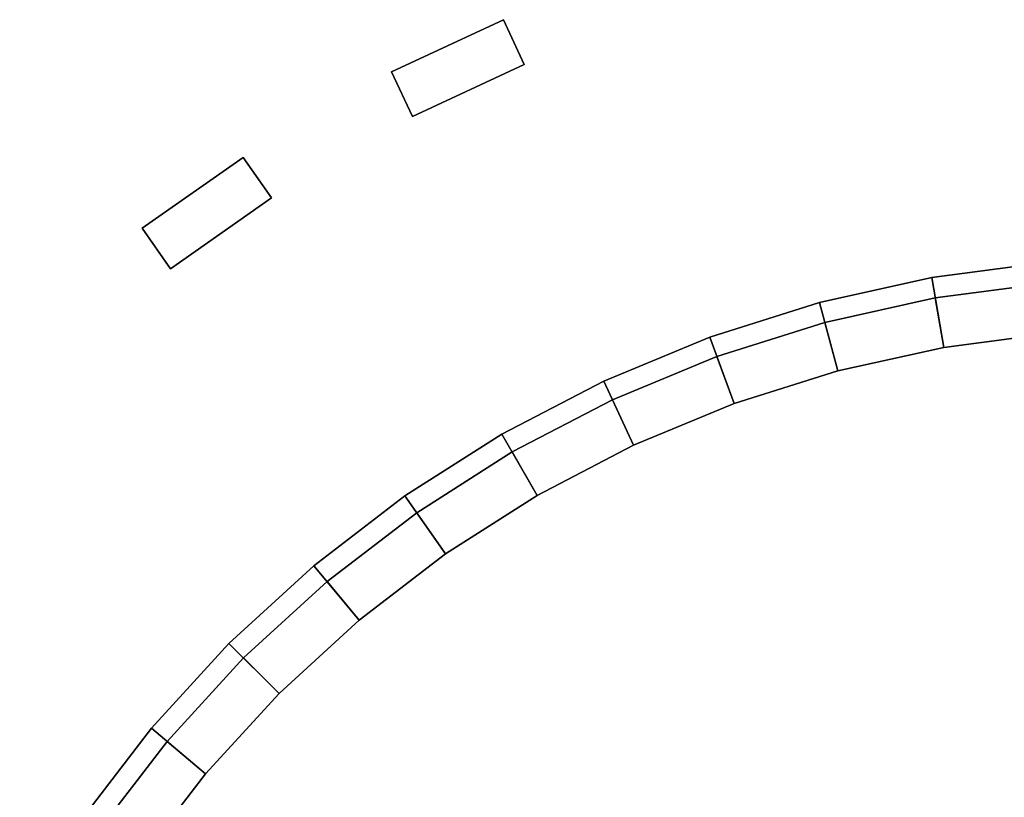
# Model space of a CAD drawing. Header units: millimetres. Extents: x -20.5 to 48.3, y -18.9 to 18.9.
# Tile 65 of 180: x -13.9 to -1.9, y 9.4 to 18.9. Entities that reach past the tile are written whole.
import ezdxf

# ---------------------------------------------------------------- set-up
doc = ezdxf.new("R2010")
doc.units = ezdxf.units.MM

# ---------------------------------------------------------------- blocks, each defined once
blk = doc.blocks.new('3D_13b48db8020_1')
at = {"color": 0, "flags": 1}
for tag, p in [('TGA-Nummer', (85, 0)), ('Hersteller', (85, -5)), ('Revisionsdatum', (85, -10)), ('Bezeichnung', (85, -15)), ('Bestellnummer', (85, -20)), ('DATANORM-Nummer', (85, -25)), ('DATANORM-Kurztext', (85, -30)), ('Nennweite', (85, -35)), ('Betriebstemperatur', (85, -40)), ('Betriebsdruck', (85, -45)), ('kvs_Wert', (85, -50)), ('Antrieb_DATANORM', (85, -55)), ('Antrieb_Text', (85, -60)), ('Produktzubehoer_DATANORM_1', (85, -65)), ('Produktzubehoer_Text_1', (85, -70)), ('Produktzubehoer_DATANORM_2', (85, -75)), ('Produktzubehoer_Text_2', (85, -80)), ('Produktzubehoer_DATANORM_3', (85, -85)), ('Produktzubehoer_Text_3', (85, -90)), ('Produktzubehoer_DATANORM_4', (85, -95)), ('Produktzubehoer_Text_4', (85, -100)), ('Produktzubehoer_DATANORM_5', (85, -105)), ('Produktzubehoer_Text_5', (85, -110)), ('Produktzubehoer_DATANORM_6', (85, -115)), ('Produktzubehoer_Text_6', (85, -120)), ('Produktzubehoer_DATANORM_7', (85, -125)), ('Produktzubehoer_Text_7', (85, -130))]:
    blk.add_attdef(tag, p, '', height=2.5, dxfattribs=at)
at = {"color": 254, "true_color": 0xddddd3}
mesh = blk.add_polyface(dxfattribs=at)
corners = [(-9.09, 17.718, 0.01), (-9.09, 17.718, 8.01), (-9.343, 18.262, 8.01), (-9.343, 18.262, 0.01), (-7.73, 18.352, 0.01), (-7.73, 18.352, 8.01), (-7.984, 18.896, 8.01), (-7.984, 18.896, 0.01)]
mesh.append_faces([[corners[k] for k in face] for face in [(0, 1, 2, 3), (3, 2, 6, 7), (7, 6, 5, 4), (4, 5, 1, 0), (5, 6, 2, 1), (7, 4, 0, 3)]], dxfattribs={"color": 254})
mesh = blk.add_polyface(dxfattribs=at)
corners = [(-12.029, 15.871, 0.01), (-12.029, 15.871, 8.01), (-12.373, 16.362, 8.01), (-12.373, 16.362, 0.01), (-10.8, 16.731, 0.01), (-10.8, 16.731, 8.01), (-11.144, 17.223, 8.01), (-11.144, 17.223, 0.01)]
mesh.append_faces([[corners[k] for k in face] for face in [(0, 1, 2, 3), (3, 2, 6, 7), (7, 6, 5, 4), (4, 5, 1, 0), (5, 6, 2, 1), (7, 4, 0, 3)]], dxfattribs={"color": 254})
at = {"color": 250, "true_color": 0x2d3033}
mesh = blk.add_polyface(dxfattribs=at)
corners = [(0, 15.756, 4.749), (-1.373, 15.696, 4.749), (-1.32, 15.088, 5.499), (0, 15.146, 5.499), (-1.373, 15.696, 4.749), (-2.736, 15.516, 4.749), (-2.63, 14.915, 5.499), (-1.32, 15.088, 5.499), (0, 15.146, 5.499), (-1.32, 15.088, 5.499), (-1.373, 15.696, 6.249), (0, 15.756, 6.249), (-1.32, 15.088, 5.499), (-2.63, 14.915, 5.499), (-2.736, 15.516, 6.249), (-1.373, 15.696, 6.249), (0, 15.756, 6.249), (-1.373, 15.696, 6.249), (-1.32, 15.088, 6.999), (0, 15.146, 6.999), (-1.373, 15.696, 6.249), (-2.736, 15.516, 6.249), (-2.63, 14.915, 6.999), (-1.32, 15.088, 6.999), (0, 15.146, 6.999), (-1.32, 15.088, 6.999), (-1.373, 15.696, 7.749), (0, 15.756, 7.749), (-1.32, 15.088, 6.999), (-2.63, 14.915, 6.999), (-2.736, 15.516, 7.749), (-1.373, 15.696, 7.749), (0, 15.756, 7.749), (-1.373, 15.696, 7.749), (-1.32, 15.088, 8.499), (0, 15.146, 8.499), (-1.373, 15.696, 7.749), (-2.736, 15.516, 7.749), (-2.63, 14.915, 8.499), (-1.32, 15.088, 8.499), (0, 15.146, 8.499), (-1.32, 15.088, 8.499), (-1.373, 15.696, 9.249), (0, 15.756, 9.249), (-1.32, 15.088, 8.499), (-2.63, 14.915, 8.499), (-2.736, 15.516, 9.249), (-1.373, 15.696, 9.249), (0, 15.756, 9.249), (-1.373, 15.696, 9.249), (-1.32, 15.088, 9.999), (0, 15.146, 9.999), (-1.373, 15.696, 9.249), (-2.736, 15.516, 9.249), (-2.63, 14.915, 9.999), (-1.32, 15.088, 9.999), (0, 15.146, 9.999), (-1.32, 15.088, 9.999), (-1.373, 15.696, 10.749), (0, 15.756, 10.749), (-1.32, 15.088, 9.999), (-2.63, 14.915, 9.999), (-2.736, 15.516, 10.749), (-1.373, 15.696, 10.749), (0, 15.756, 10.749), (-1.373, 15.696, 10.749), (-1.32, 15.088, 11.499), (0, 15.146, 11.499), (-1.373, 15.696, 10.749), (-2.736, 15.516, 10.749), (-2.63, 14.915, 11.499), (-1.32, 15.088, 11.499), (0, 15.146, 11.499), (-1.32, 15.088, 11.499), (-1.373, 15.696, 12.249), (0, 15.756, 12.249), (-1.32, 15.088, 11.499), (-2.63, 14.915, 11.499), (-2.736, 15.516, 12.249), (-1.373, 15.696, 12.249), (-2.63, 14.915, 11.499), (-3.92, 14.629, 11.499), (-4.078, 15.219, 12.249), (-2.736, 15.516, 12.249), (0, 15.756, 12.249), (-1.373, 15.696, 12.249), (-1.32, 15.088, 12.999), (0, 15.146, 12.999), (-1.373, 15.696, 12.249), (-2.736, 15.516, 12.249), (-2.63, 14.915, 12.999), (-1.32, 15.088, 12.999), (-2.736, 15.516, 12.249), (-4.078, 15.219, 12.249), (-3.92, 14.629, 12.999), (-2.63, 14.915, 12.999), (0, 15.146, 12.999), (-1.32, 15.088, 12.999), (-1.373, 15.696, 13.749), (0, 15.756, 13.749), (-1.32, 15.088, 12.999), (-2.63, 14.915, 12.999), (-2.736, 15.516, 13.749), (-1.373, 15.696, 13.749), (-2.63, 14.915, 12.999), (-3.92, 14.629, 12.999), (-4.078, 15.219, 13.749), (-2.736, 15.516, 13.749), (0, 15.756, 13.749), (-1.373, 15.696, 13.749), (-1.32, 15.088, 14.499), (0, 15.146, 14.499), (-1.373, 15.696, 13.749), (-2.736, 15.516, 13.749), (-2.63, 14.915, 14.499), (-1.32, 15.088, 14.499), (-2.736, 15.516, 13.749), (-4.078, 15.219, 13.749), (-3.92, 14.629, 14.499), (-2.63, 14.915, 14.499), (0, 15.146, 14.499), (-1.32, 15.088, 14.499), (-1.395, 15.945, 14.499), (0, 16.006, 14.499), (-1.32, 15.088, 14.499), (-2.63, 14.915, 14.499), (-2.779, 15.762, 14.499), (-1.395, 15.945, 14.499), (0, 16.006, 14.499), (-1.395, 15.945, 14.499), (-1.395, 15.945, 3.999), (0, 16.006, 3.999), (-1.395, 15.945, 14.499), (-2.779, 15.762, 14.499), (-2.779, 15.762, 3.999), (-1.395, 15.945, 3.999), (0, 16.006, 3.999), (-1.395, 15.945, 3.999), (-1.32, 15.088, 3.999), (0, 15.146, 3.999), (-1.395, 15.945, 3.999), (-2.779, 15.762, 3.999), (-2.63, 14.915, 3.999), (-1.32, 15.088, 3.999), (0, 15.146, 3.999), (-1.32, 15.088, 3.999), (-1.373, 15.696, 4.749), (0, 15.756, 4.749), (-1.32, 15.088, 3.999), (-2.63, 14.915, 3.999), (-2.736, 15.516, 4.749), (-1.373, 15.696, 4.749), (-2.63, 14.915, 3.999), (-3.92, 14.629, 3.999), (-4.078, 15.219, 4.749), (-2.736, 15.516, 4.749)]
mesh.append_faces([[corners[k] for k in face] for face in [(0, 1, 2, 3), (4, 5, 6, 7), (8, 9, 10, 11), (12, 13, 14, 15), (16, 17, 18, 19), (20, 21, 22, 23), (24, 25, 26, 27), (28, 29, 30, 31), (32, 33, 34, 35), (36, 37, 38, 39), (40, 41, 42, 43), (44, 45, 46, 47), (48, 49, 50, 51), (52, 53, 54, 55), (56, 57, 58, 59), (60, 61, 62, 63), (64, 65, 66, 67), (68, 69, 70, 71), (72, 73, 74, 75), (76, 77, 78, 79), (80, 81, 82, 83), (84, 85, 86, 87), (88, 89, 90, 91), (92, 93, 94, 95), (96, 97, 98, 99), (100, 101, 102, 103), (104, 105, 106, 107), (108, 109, 110, 111), (112, 113, 114, 115), (116, 117, 118, 119), (120, 121, 122, 123), (124, 125, 126, 127), (128, 129, 130, 131), (132, 133, 134, 135), (136, 137, 138, 139), (140, 141, 142, 143), (144, 145, 146, 147), (148, 149, 150, 151), (152, 153, 154, 155)]], dxfattribs={"color": 250})
mesh = blk.add_polyface(dxfattribs=at)
corners = [(-2.736, 15.516, 4.749), (-4.078, 15.219, 4.749), (-3.92, 14.629, 5.499), (-2.63, 14.915, 5.499), (-4.078, 15.219, 4.749), (-5.389, 14.805, 4.749), (-5.18, 14.232, 5.499), (-3.92, 14.629, 5.499), (-2.63, 14.915, 5.499), (-3.92, 14.629, 5.499), (-4.078, 15.219, 6.249), (-2.736, 15.516, 6.249), (-3.92, 14.629, 5.499), (-5.18, 14.232, 5.499), (-5.389, 14.805, 6.249), (-4.078, 15.219, 6.249), (-2.736, 15.516, 6.249), (-4.078, 15.219, 6.249), (-3.92, 14.629, 6.999), (-2.63, 14.915, 6.999), (-4.078, 15.219, 6.249), (-5.389, 14.805, 6.249), (-5.18, 14.232, 6.999), (-3.92, 14.629, 6.999), (-2.63, 14.915, 6.999), (-3.92, 14.629, 6.999), (-4.078, 15.219, 7.749), (-2.736, 15.516, 7.749), (-3.92, 14.629, 6.999), (-5.18, 14.232, 6.999), (-5.389, 14.805, 7.749), (-4.078, 15.219, 7.749), (-2.736, 15.516, 7.749), (-4.078, 15.219, 7.749), (-3.92, 14.629, 8.499), (-2.63, 14.915, 8.499), (-4.078, 15.219, 7.749), (-5.389, 14.805, 7.749), (-5.18, 14.232, 8.499), (-3.92, 14.629, 8.499), (-2.63, 14.915, 8.499), (-3.92, 14.629, 8.499), (-4.078, 15.219, 9.249), (-2.736, 15.516, 9.249), (-3.92, 14.629, 8.499), (-5.18, 14.232, 8.499), (-5.389, 14.805, 9.249), (-4.078, 15.219, 9.249), (-5.18, 14.232, 8.499), (-6.401, 13.726, 8.499), (-6.659, 14.279, 9.249), (-5.389, 14.805, 9.249), (-2.736, 15.516, 9.249), (-4.078, 15.219, 9.249), (-3.92, 14.629, 9.999), (-2.63, 14.915, 9.999), (-4.078, 15.219, 9.249), (-5.389, 14.805, 9.249), (-5.18, 14.232, 9.999), (-3.92, 14.629, 9.999), (-5.389, 14.805, 9.249), (-6.659, 14.279, 9.249), (-6.401, 13.726, 9.999), (-5.18, 14.232, 9.999), (-2.63, 14.915, 9.999), (-3.92, 14.629, 9.999), (-4.078, 15.219, 10.749), (-2.736, 15.516, 10.749), (-3.92, 14.629, 9.999), (-5.18, 14.232, 9.999), (-5.389, 14.805, 10.749), (-4.078, 15.219, 10.749), (-5.18, 14.232, 9.999), (-6.401, 13.726, 9.999), (-6.659, 14.279, 10.749), (-5.389, 14.805, 10.749), (-2.736, 15.516, 10.749), (-4.078, 15.219, 10.749), (-3.92, 14.629, 11.499), (-2.63, 14.915, 11.499), (-4.078, 15.219, 10.749), (-5.389, 14.805, 10.749), (-5.18, 14.232, 11.499), (-3.92, 14.629, 11.499), (-5.389, 14.805, 10.749), (-6.659, 14.279, 10.749), (-6.401, 13.726, 11.499), (-5.18, 14.232, 11.499), (-3.92, 14.629, 11.499), (-5.18, 14.232, 11.499), (-5.389, 14.805, 12.249), (-4.078, 15.219, 12.249), (-5.18, 14.232, 11.499), (-6.401, 13.726, 11.499), (-6.659, 14.279, 12.249), (-5.389, 14.805, 12.249), (-4.078, 15.219, 12.249), (-5.389, 14.805, 12.249), (-5.18, 14.232, 12.999), (-3.92, 14.629, 12.999), (-5.389, 14.805, 12.249), (-6.659, 14.279, 12.249), (-6.401, 13.726, 12.999), (-5.18, 14.232, 12.999), (-3.92, 14.629, 12.999), (-5.18, 14.232, 12.999), (-5.389, 14.805, 13.749), (-4.078, 15.219, 13.749), (-5.18, 14.232, 12.999), (-6.401, 13.726, 12.999), (-6.659, 14.279, 13.749), (-5.389, 14.805, 13.749), (-4.078, 15.219, 13.749), (-5.389, 14.805, 13.749), (-5.18, 14.232, 14.499), (-3.92, 14.629, 14.499), (-5.389, 14.805, 13.749), (-6.659, 14.279, 13.749), (-6.401, 13.726, 14.499), (-5.18, 14.232, 14.499), (-2.63, 14.915, 14.499), (-3.92, 14.629, 14.499), (-4.143, 15.46, 14.499), (-2.779, 15.762, 14.499), (-3.92, 14.629, 14.499), (-5.18, 14.232, 14.499), (-5.474, 15.04, 14.499), (-4.143, 15.46, 14.499), (-2.779, 15.762, 14.499), (-4.143, 15.46, 14.499), (-4.143, 15.46, 3.999), (-2.779, 15.762, 3.999), (-4.143, 15.46, 14.499), (-5.474, 15.04, 14.499), (-5.474, 15.04, 3.999), (-4.143, 15.46, 3.999), (-2.779, 15.762, 3.999), (-4.143, 15.46, 3.999), (-3.92, 14.629, 3.999), (-2.63, 14.915, 3.999), (-4.143, 15.46, 3.999), (-5.474, 15.04, 3.999), (-5.18, 14.232, 3.999), (-3.92, 14.629, 3.999), (-3.92, 14.629, 3.999), (-5.18, 14.232, 3.999), (-5.389, 14.805, 4.749), (-4.078, 15.219, 4.749), (-5.18, 14.232, 3.999), (-6.401, 13.726, 3.999), (-6.659, 14.279, 4.749), (-5.389, 14.805, 4.749)]
mesh.append_faces([[corners[k] for k in face] for face in [(0, 1, 2, 3), (4, 5, 6, 7), (8, 9, 10, 11), (12, 13, 14, 15), (16, 17, 18, 19), (20, 21, 22, 23), (24, 25, 26, 27), (28, 29, 30, 31), (32, 33, 34, 35), (36, 37, 38, 39), (40, 41, 42, 43), (44, 45, 46, 47), (48, 49, 50, 51), (52, 53, 54, 55), (56, 57, 58, 59), (60, 61, 62, 63), (64, 65, 66, 67), (68, 69, 70, 71), (72, 73, 74, 75), (76, 77, 78, 79), (80, 81, 82, 83), (84, 85, 86, 87), (88, 89, 90, 91), (92, 93, 94, 95), (96, 97, 98, 99), (100, 101, 102, 103), (104, 105, 106, 107), (108, 109, 110, 111), (112, 113, 114, 115), (116, 117, 118, 119), (120, 121, 122, 123), (124, 125, 126, 127), (128, 129, 130, 131), (132, 133, 134, 135), (136, 137, 138, 139), (140, 141, 142, 143), (144, 145, 146, 147), (148, 149, 150, 151)]], dxfattribs={"color": 250})
mesh = blk.add_polyface(dxfattribs=at)
corners = [(-5.389, 14.805, 4.749), (-6.659, 14.279, 4.749), (-6.401, 13.726, 5.499), (-5.18, 14.232, 5.499), (-6.659, 14.279, 4.749), (-7.878, 13.645, 4.749), (-7.573, 13.116, 5.499), (-6.401, 13.726, 5.499), (-5.18, 14.232, 5.499), (-6.401, 13.726, 5.499), (-6.659, 14.279, 6.249), (-5.389, 14.805, 6.249), (-6.401, 13.726, 5.499), (-7.573, 13.116, 5.499), (-7.878, 13.645, 6.249), (-6.659, 14.279, 6.249), (-7.573, 13.116, 5.499), (-8.687, 12.406, 5.499), (-9.037, 12.906, 6.249), (-7.878, 13.645, 6.249), (-5.389, 14.805, 6.249), (-6.659, 14.279, 6.249), (-6.401, 13.726, 6.999), (-5.18, 14.232, 6.999), (-6.659, 14.279, 6.249), (-7.878, 13.645, 6.249), (-7.573, 13.116, 6.999), (-6.401, 13.726, 6.999), (-7.878, 13.645, 6.249), (-9.037, 12.906, 6.249), (-8.687, 12.406, 6.999), (-7.573, 13.116, 6.999), (-5.18, 14.232, 6.999), (-6.401, 13.726, 6.999), (-6.659, 14.279, 7.749), (-5.389, 14.805, 7.749), (-6.401, 13.726, 6.999), (-7.573, 13.116, 6.999), (-7.878, 13.645, 7.749), (-6.659, 14.279, 7.749), (-7.573, 13.116, 6.999), (-8.687, 12.406, 6.999), (-9.037, 12.906, 7.749), (-7.878, 13.645, 7.749), (-5.389, 14.805, 7.749), (-6.659, 14.279, 7.749), (-6.401, 13.726, 8.499), (-5.18, 14.232, 8.499), (-6.659, 14.279, 7.749), (-7.878, 13.645, 7.749), (-7.573, 13.116, 8.499), (-6.401, 13.726, 8.499), (-7.878, 13.645, 7.749), (-9.037, 12.906, 7.749), (-8.687, 12.406, 8.499), (-7.573, 13.116, 8.499), (-6.401, 13.726, 8.499), (-7.573, 13.116, 8.499), (-7.878, 13.645, 9.249), (-6.659, 14.279, 9.249), (-7.573, 13.116, 8.499), (-8.687, 12.406, 8.499), (-9.037, 12.906, 9.249), (-7.878, 13.645, 9.249), (-6.659, 14.279, 9.249), (-7.878, 13.645, 9.249), (-7.573, 13.116, 9.999), (-6.401, 13.726, 9.999), (-7.878, 13.645, 9.249), (-9.037, 12.906, 9.249), (-8.687, 12.406, 9.999), (-7.573, 13.116, 9.999), (-6.401, 13.726, 9.999), (-7.573, 13.116, 9.999), (-7.878, 13.645, 10.749), (-6.659, 14.279, 10.749), (-7.573, 13.116, 9.999), (-8.687, 12.406, 9.999), (-9.037, 12.906, 10.749), (-7.878, 13.645, 10.749), (-6.659, 14.279, 10.749), (-7.878, 13.645, 10.749), (-7.573, 13.116, 11.499), (-6.401, 13.726, 11.499), (-7.878, 13.645, 10.749), (-9.037, 12.906, 10.749), (-8.687, 12.406, 11.499), (-7.573, 13.116, 11.499), (-6.401, 13.726, 11.499), (-7.573, 13.116, 11.499), (-7.878, 13.645, 12.249), (-6.659, 14.279, 12.249), (-7.573, 13.116, 11.499), (-8.687, 12.406, 11.499), (-9.037, 12.906, 12.249), (-7.878, 13.645, 12.249), (-6.659, 14.279, 12.249), (-7.878, 13.645, 12.249), (-7.573, 13.116, 12.999), (-6.401, 13.726, 12.999), (-7.878, 13.645, 12.249), (-9.037, 12.906, 12.249), (-8.687, 12.406, 12.999), (-7.573, 13.116, 12.999), (-6.401, 13.726, 12.999), (-7.573, 13.116, 12.999), (-7.878, 13.645, 13.749), (-6.659, 14.279, 13.749), (-7.573, 13.116, 12.999), (-8.687, 12.406, 12.999), (-9.037, 12.906, 13.749), (-7.878, 13.645, 13.749), (-6.659, 14.279, 13.749), (-7.878, 13.645, 13.749), (-7.573, 13.116, 14.499), (-6.401, 13.726, 14.499), (-7.878, 13.645, 13.749), (-9.037, 12.906, 13.749), (-8.687, 12.406, 14.499), (-7.573, 13.116, 14.499), (-5.18, 14.232, 14.499), (-6.401, 13.726, 14.499), (-6.764, 14.506, 14.499), (-5.474, 15.04, 14.499), (-6.401, 13.726, 14.499), (-7.573, 13.116, 14.499), (-8.003, 13.861, 14.499), (-6.764, 14.506, 14.499), (-5.474, 15.04, 14.499), (-6.764, 14.506, 14.499), (-6.764, 14.506, 3.999), (-5.474, 15.04, 3.999), (-6.764, 14.506, 14.499), (-8.003, 13.861, 14.499), (-8.003, 13.861, 3.999), (-6.764, 14.506, 3.999), (-5.474, 15.04, 3.999), (-6.764, 14.506, 3.999), (-6.401, 13.726, 3.999), (-5.18, 14.232, 3.999), (-6.764, 14.506, 3.999), (-8.003, 13.861, 3.999), (-7.573, 13.116, 3.999), (-6.401, 13.726, 3.999), (-6.401, 13.726, 3.999), (-7.573, 13.116, 3.999), (-7.878, 13.645, 4.749), (-6.659, 14.279, 4.749), (-7.573, 13.116, 3.999), (-8.687, 12.406, 3.999), (-9.037, 12.906, 4.749), (-7.878, 13.645, 4.749)]
mesh.append_faces([[corners[k] for k in face] for face in [(0, 1, 2, 3), (4, 5, 6, 7), (8, 9, 10, 11), (12, 13, 14, 15), (16, 17, 18, 19), (20, 21, 22, 23), (24, 25, 26, 27), (28, 29, 30, 31), (32, 33, 34, 35), (36, 37, 38, 39), (40, 41, 42, 43), (44, 45, 46, 47), (48, 49, 50, 51), (52, 53, 54, 55), (56, 57, 58, 59), (60, 61, 62, 63), (64, 65, 66, 67), (68, 69, 70, 71), (72, 73, 74, 75), (76, 77, 78, 79), (80, 81, 82, 83), (84, 85, 86, 87), (88, 89, 90, 91), (92, 93, 94, 95), (96, 97, 98, 99), (100, 101, 102, 103), (104, 105, 106, 107), (108, 109, 110, 111), (112, 113, 114, 115), (116, 117, 118, 119), (120, 121, 122, 123), (124, 125, 126, 127), (128, 129, 130, 131), (132, 133, 134, 135), (136, 137, 138, 139), (140, 141, 142, 143), (144, 145, 146, 147), (148, 149, 150, 151)]], dxfattribs={"color": 250})
mesh = blk.add_polyface(dxfattribs=at)
corners = [(-7.878, 13.645, 4.749), (-9.037, 12.906, 4.749), (-8.687, 12.406, 5.499), (-7.573, 13.116, 5.499), (-9.037, 12.906, 4.749), (-10.127, 12.069, 4.749), (-9.735, 11.602, 5.499), (-8.687, 12.406, 5.499), (-10.127, 12.069, 4.749), (-11.141, 11.141, 4.749), (-10.709, 10.709, 5.499), (-9.735, 11.602, 5.499), (-8.687, 12.406, 5.499), (-9.735, 11.602, 5.499), (-10.127, 12.069, 6.249), (-9.037, 12.906, 6.249), (-9.735, 11.602, 5.499), (-10.709, 10.709, 5.499), (-11.141, 11.141, 6.249), (-10.127, 12.069, 6.249), (-9.037, 12.906, 6.249), (-10.127, 12.069, 6.249), (-9.735, 11.602, 6.999), (-8.687, 12.406, 6.999), (-10.127, 12.069, 6.249), (-11.141, 11.141, 6.249), (-10.709, 10.709, 6.999), (-9.735, 11.602, 6.999), (-8.687, 12.406, 6.999), (-9.735, 11.602, 6.999), (-10.127, 12.069, 7.749), (-9.037, 12.906, 7.749), (-9.735, 11.602, 6.999), (-10.709, 10.709, 6.999), (-11.141, 11.141, 7.749), (-10.127, 12.069, 7.749), (-9.037, 12.906, 7.749), (-10.127, 12.069, 7.749), (-9.735, 11.602, 8.499), (-8.687, 12.406, 8.499), (-10.127, 12.069, 7.749), (-11.141, 11.141, 7.749), (-10.709, 10.709, 8.499), (-9.735, 11.602, 8.499), (-8.687, 12.406, 8.499), (-9.735, 11.602, 8.499), (-10.127, 12.069, 9.249), (-9.037, 12.906, 9.249), (-9.735, 11.602, 8.499), (-10.709, 10.709, 8.499), (-11.141, 11.141, 9.249), (-10.127, 12.069, 9.249), (-9.037, 12.906, 9.249), (-10.127, 12.069, 9.249), (-9.735, 11.602, 9.999), (-8.687, 12.406, 9.999), (-10.127, 12.069, 9.249), (-11.141, 11.141, 9.249), (-10.709, 10.709, 9.999), (-9.735, 11.602, 9.999), (-8.687, 12.406, 9.999), (-9.735, 11.602, 9.999), (-10.127, 12.069, 10.749), (-9.037, 12.906, 10.749), (-9.735, 11.602, 9.999), (-10.709, 10.709, 9.999), (-11.141, 11.141, 10.749), (-10.127, 12.069, 10.749), (-9.037, 12.906, 10.749), (-10.127, 12.069, 10.749), (-9.735, 11.602, 11.499), (-8.687, 12.406, 11.499), (-10.127, 12.069, 10.749), (-11.141, 11.141, 10.749), (-10.709, 10.709, 11.499), (-9.735, 11.602, 11.499), (-8.687, 12.406, 11.499), (-9.735, 11.602, 11.499), (-10.127, 12.069, 12.249), (-9.037, 12.906, 12.249), (-9.735, 11.602, 11.499), (-10.709, 10.709, 11.499), (-11.141, 11.141, 12.249), (-10.127, 12.069, 12.249), (-9.037, 12.906, 12.249), (-10.127, 12.069, 12.249), (-9.735, 11.602, 12.999), (-8.687, 12.406, 12.999), (-10.127, 12.069, 12.249), (-11.141, 11.141, 12.249), (-10.709, 10.709, 12.999), (-9.735, 11.602, 12.999), (-8.687, 12.406, 12.999), (-9.735, 11.602, 12.999), (-10.127, 12.069, 13.749), (-9.037, 12.906, 13.749), (-9.735, 11.602, 12.999), (-10.709, 10.709, 12.999), (-11.141, 11.141, 13.749), (-10.127, 12.069, 13.749), (-9.037, 12.906, 13.749), (-10.127, 12.069, 13.749), (-9.735, 11.602, 14.499), (-8.687, 12.406, 14.499), (-10.127, 12.069, 13.749), (-11.141, 11.141, 13.749), (-10.709, 10.709, 14.499), (-9.735, 11.602, 14.499), (-7.573, 13.116, 14.499), (-8.687, 12.406, 14.499), (-9.18, 13.111, 14.499), (-8.003, 13.861, 14.499), (-8.687, 12.406, 14.499), (-9.735, 11.602, 14.499), (-10.288, 12.261, 14.499), (-9.18, 13.111, 14.499), (-9.735, 11.602, 14.499), (-10.709, 10.709, 14.499), (-11.318, 11.318, 14.499), (-10.288, 12.261, 14.499), (-8.003, 13.861, 14.499), (-9.18, 13.111, 14.499), (-9.18, 13.111, 3.999), (-8.003, 13.861, 3.999), (-9.18, 13.111, 14.499), (-10.288, 12.261, 14.499), (-10.288, 12.261, 3.999), (-9.18, 13.111, 3.999), (-10.288, 12.261, 14.499), (-11.318, 11.318, 14.499), (-11.318, 11.318, 3.999), (-10.288, 12.261, 3.999), (-8.003, 13.861, 3.999), (-9.18, 13.111, 3.999), (-8.687, 12.406, 3.999), (-7.573, 13.116, 3.999), (-9.18, 13.111, 3.999), (-10.288, 12.261, 3.999), (-9.735, 11.602, 3.999), (-8.687, 12.406, 3.999), (-10.288, 12.261, 3.999), (-11.318, 11.318, 3.999), (-10.709, 10.709, 3.999), (-9.735, 11.602, 3.999), (-8.687, 12.406, 3.999), (-9.735, 11.602, 3.999), (-10.127, 12.069, 4.749), (-9.037, 12.906, 4.749), (-9.735, 11.602, 3.999), (-10.709, 10.709, 3.999), (-11.141, 11.141, 4.749), (-10.127, 12.069, 4.749)]
mesh.append_faces([[corners[k] for k in face] for face in [(0, 1, 2, 3), (4, 5, 6, 7), (8, 9, 10, 11), (12, 13, 14, 15), (16, 17, 18, 19), (20, 21, 22, 23), (24, 25, 26, 27), (28, 29, 30, 31), (32, 33, 34, 35), (36, 37, 38, 39), (40, 41, 42, 43), (44, 45, 46, 47), (48, 49, 50, 51), (52, 53, 54, 55), (56, 57, 58, 59), (60, 61, 62, 63), (64, 65, 66, 67), (68, 69, 70, 71), (72, 73, 74, 75), (76, 77, 78, 79), (80, 81, 82, 83), (84, 85, 86, 87), (88, 89, 90, 91), (92, 93, 94, 95), (96, 97, 98, 99), (100, 101, 102, 103), (104, 105, 106, 107), (108, 109, 110, 111), (112, 113, 114, 115), (116, 117, 118, 119), (120, 121, 122, 123), (124, 125, 126, 127), (128, 129, 130, 131), (132, 133, 134, 135), (136, 137, 138, 139), (140, 141, 142, 143), (144, 145, 146, 147), (148, 149, 150, 151)]], dxfattribs={"color": 250})
mesh = blk.add_polyface(dxfattribs=at)
corners = [(-11.141, 11.141, 4.749), (-12.069, 10.127, 4.749), (-11.602, 9.735, 5.499), (-10.709, 10.709, 5.499), (-12.069, 10.127, 4.749), (-12.906, 9.037, 4.749), (-12.406, 8.687, 5.499), (-11.602, 9.735, 5.499), (-10.709, 10.709, 5.499), (-11.602, 9.735, 5.499), (-12.069, 10.127, 6.249), (-11.141, 11.141, 6.249), (-11.602, 9.735, 5.499), (-12.406, 8.687, 5.499), (-12.906, 9.037, 6.249), (-12.069, 10.127, 6.249), (-11.141, 11.141, 6.249), (-12.069, 10.127, 6.249), (-11.602, 9.735, 6.999), (-10.709, 10.709, 6.999), (-12.069, 10.127, 6.249), (-12.906, 9.037, 6.249), (-12.406, 8.687, 6.999), (-11.602, 9.735, 6.999), (-10.709, 10.709, 6.999), (-11.602, 9.735, 6.999), (-12.069, 10.127, 7.749), (-11.141, 11.141, 7.749), (-11.602, 9.735, 6.999), (-12.406, 8.687, 6.999), (-12.906, 9.037, 7.749), (-12.069, 10.127, 7.749), (-11.141, 11.141, 7.749), (-12.069, 10.127, 7.749), (-11.602, 9.735, 8.499), (-10.709, 10.709, 8.499), (-12.069, 10.127, 7.749), (-12.906, 9.037, 7.749), (-12.406, 8.687, 8.499), (-11.602, 9.735, 8.499), (-10.709, 10.709, 8.499), (-11.602, 9.735, 8.499), (-12.069, 10.127, 9.249), (-11.141, 11.141, 9.249), (-11.602, 9.735, 8.499), (-12.406, 8.687, 8.499), (-12.906, 9.037, 9.249), (-12.069, 10.127, 9.249), (-11.141, 11.141, 9.249), (-12.069, 10.127, 9.249), (-11.602, 9.735, 9.999), (-10.709, 10.709, 9.999), (-12.069, 10.127, 9.249), (-12.906, 9.037, 9.249), (-12.406, 8.687, 9.999), (-11.602, 9.735, 9.999), (-10.709, 10.709, 9.999), (-11.602, 9.735, 9.999), (-12.069, 10.127, 10.749), (-11.141, 11.141, 10.749), (-11.602, 9.735, 9.999), (-12.406, 8.687, 9.999), (-12.906, 9.037, 10.749), (-12.069, 10.127, 10.749), (-11.141, 11.141, 10.749), (-12.069, 10.127, 10.749), (-11.602, 9.735, 11.499), (-10.709, 10.709, 11.499), (-12.069, 10.127, 10.749), (-12.906, 9.037, 10.749), (-12.406, 8.687, 11.499), (-11.602, 9.735, 11.499), (-10.709, 10.709, 11.499), (-11.602, 9.735, 11.499), (-12.069, 10.127, 12.249), (-11.141, 11.141, 12.249), (-11.602, 9.735, 11.499), (-12.406, 8.687, 11.499), (-12.906, 9.037, 12.249), (-12.069, 10.127, 12.249), (-11.141, 11.141, 12.249), (-12.069, 10.127, 12.249), (-11.602, 9.735, 12.999), (-10.709, 10.709, 12.999), (-12.069, 10.127, 12.249), (-12.906, 9.037, 12.249), (-12.406, 8.687, 12.999), (-11.602, 9.735, 12.999), (-10.709, 10.709, 12.999), (-11.602, 9.735, 12.999), (-12.069, 10.127, 13.749), (-11.141, 11.141, 13.749), (-11.602, 9.735, 12.999), (-12.406, 8.687, 12.999), (-12.906, 9.037, 13.749), (-12.069, 10.127, 13.749), (-11.141, 11.141, 13.749), (-12.069, 10.127, 13.749), (-11.602, 9.735, 14.499), (-10.709, 10.709, 14.499), (-12.069, 10.127, 13.749), (-12.906, 9.037, 13.749), (-12.406, 8.687, 14.499), (-11.602, 9.735, 14.499), (-12.906, 9.037, 13.749), (-13.645, 7.878, 13.749), (-13.116, 7.573, 14.499), (-12.406, 8.687, 14.499), (-10.709, 10.709, 14.499), (-11.602, 9.735, 14.499), (-12.261, 10.288, 14.499), (-11.318, 11.318, 14.499), (-11.602, 9.735, 14.499), (-12.406, 8.687, 14.499), (-13.111, 9.18, 14.499), (-12.261, 10.288, 14.499), (-12.406, 8.687, 14.499), (-13.116, 7.573, 14.499), (-13.861, 8.003, 14.499), (-13.111, 9.18, 14.499), (-11.318, 11.318, 14.499), (-12.261, 10.288, 14.499), (-12.261, 10.288, 3.999), (-11.318, 11.318, 3.999), (-12.261, 10.288, 14.499), (-13.111, 9.18, 14.499), (-13.111, 9.18, 3.999), (-12.261, 10.288, 3.999), (-13.111, 9.18, 14.499), (-13.861, 8.003, 14.499), (-13.861, 8.003, 3.999), (-13.111, 9.18, 3.999), (-11.318, 11.318, 3.999), (-12.261, 10.288, 3.999), (-11.602, 9.735, 3.999), (-10.709, 10.709, 3.999), (-12.261, 10.288, 3.999), (-13.111, 9.18, 3.999), (-12.406, 8.687, 3.999), (-11.602, 9.735, 3.999), (-13.111, 9.18, 3.999), (-13.861, 8.003, 3.999), (-13.116, 7.573, 3.999), (-12.406, 8.687, 3.999), (-10.709, 10.709, 3.999), (-11.602, 9.735, 3.999), (-12.069, 10.127, 4.749), (-11.141, 11.141, 4.749), (-11.602, 9.735, 3.999), (-12.406, 8.687, 3.999), (-12.906, 9.037, 4.749), (-12.069, 10.127, 4.749), (-12.406, 8.687, 3.999), (-13.116, 7.573, 3.999), (-13.645, 7.878, 4.749), (-12.906, 9.037, 4.749)]
mesh.append_faces([[corners[k] for k in face] for face in [(0, 1, 2, 3), (4, 5, 6, 7), (8, 9, 10, 11), (12, 13, 14, 15), (16, 17, 18, 19), (20, 21, 22, 23), (24, 25, 26, 27), (28, 29, 30, 31), (32, 33, 34, 35), (36, 37, 38, 39), (40, 41, 42, 43), (44, 45, 46, 47), (48, 49, 50, 51), (52, 53, 54, 55), (56, 57, 58, 59), (60, 61, 62, 63), (64, 65, 66, 67), (68, 69, 70, 71), (72, 73, 74, 75), (76, 77, 78, 79), (80, 81, 82, 83), (84, 85, 86, 87), (88, 89, 90, 91), (92, 93, 94, 95), (96, 97, 98, 99), (100, 101, 102, 103), (104, 105, 106, 107), (108, 109, 110, 111), (112, 113, 114, 115), (116, 117, 118, 119), (120, 121, 122, 123), (124, 125, 126, 127), (128, 129, 130, 131), (132, 133, 134, 135), (136, 137, 138, 139), (140, 141, 142, 143), (144, 145, 146, 147), (148, 149, 150, 151), (152, 153, 154, 155)]], dxfattribs={"color": 250})

msp = doc.modelspace()

# ---------------------------------------------------------------- block references
msp.add_blockref('3D_13b48db8020_1', (0, 0))

doc.saveas('drawing.dxf')
